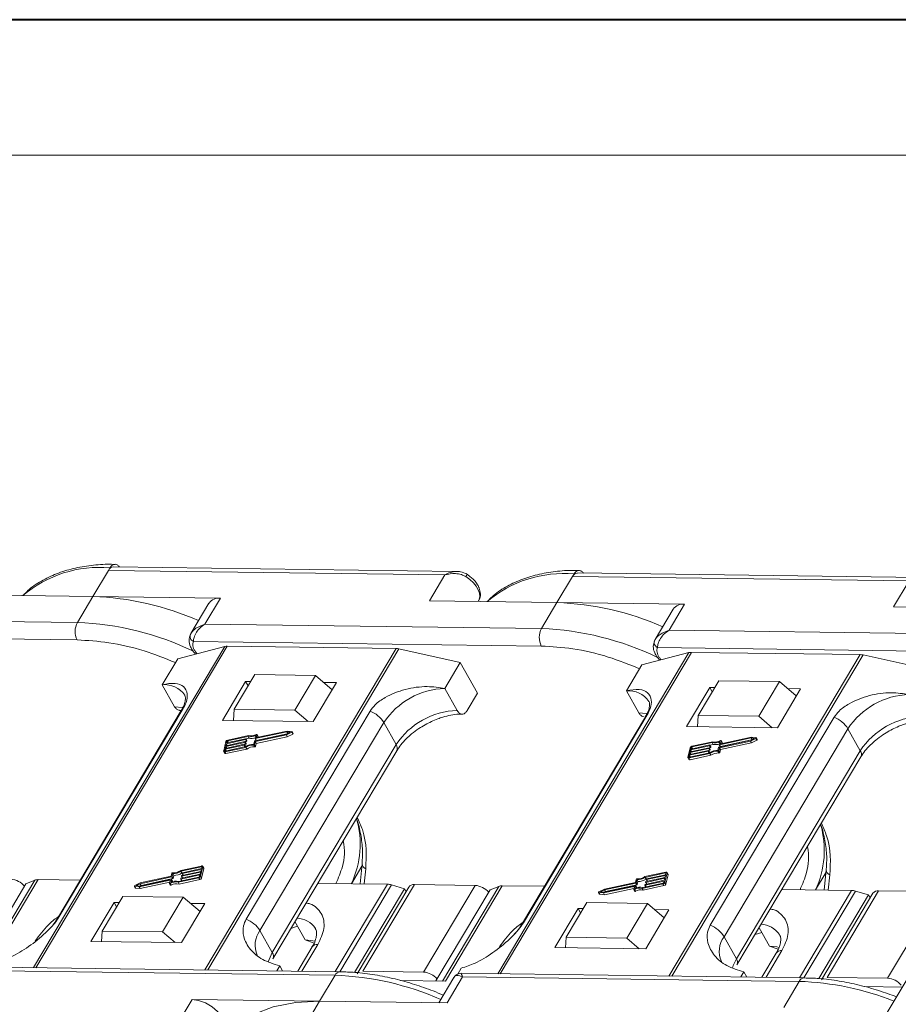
# Model space of a CAD drawing. Header units: millimetres. Extents: x 3117 to 4040, y -135 to 518.
# Tile 26 of 38: x 3562 to 3633, y 438 to 518. Entities that reach past the tile are written whole.
import ezdxf

# ---------------------------------------------------------------- set-up
doc = ezdxf.new("R2010")
doc.units = ezdxf.units.MM

msp = doc.modelspace()

# ---------------------------------------------------------------- linework, layer by layer
at = {"color": 7, "lineweight": 40}
msp.add_line((4038.833, 517.615), (3116.593, 517.615), dxfattribs=at)
at = {"color": 7, "lineweight": 13}
msp.add_line((4027.854, 506.635), (3171.488, 506.635), dxfattribs=at)
at = {"color": 7, "linetype": 'Continuous', "lineweight": 15}
for p, q in [((3567.515, 470.928), (3568.768, 473.032)), ((3568.768, 473.032), (3568.894, 473.243)), ((3568.768, 473.032), (3596.004, 472.673)), ((3596.942, 472.954), (3569.18, 473.32)), ((3596.004, 472.673), (3594.751, 470.568)), ((3606.323, 472.537), (3606.448, 472.748)), ((3634.496, 472.458), (3606.735, 472.825)), ((3605.07, 470.432), (3606.323, 472.537)), ((3606.323, 472.537), (3633.559, 472.178)), ((3633.559, 472.178), (3632.306, 470.073)), ((3557.197, 471.064), (3567.515, 470.928)), ((3567.515, 470.928), (3566.263, 468.823)), ((3577.834, 470.791), (3567.515, 470.928)), ((3576.913, 470.389), (3575.451, 467.932)), ((3576.581, 468.687), (3577.834, 470.791)), ((3594.751, 470.568), (3605.07, 470.432)), ((3598.694, 470.516), (3598.729, 470.576)), ((3605.07, 470.432), (3603.817, 468.327)), ((3615.389, 470.296), (3605.07, 470.432)), ((3614.136, 468.191), (3615.389, 470.296)), ((3614.468, 469.894), (3613.005, 467.437)), ((3631.785, 437.244), (3651.411, 470.22)), ((3632.306, 470.073), (3642.625, 469.937)), ((3566.263, 468.823), (3539.027, 469.182)), ((3603.817, 468.327), (3576.581, 468.687)), ((3575.473, 467.967), (3575.375, 467.719)), ((3641.372, 467.832), (3614.136, 468.191)), ((3566.244, 467.409), (3538.095, 467.78)), ((3603.799, 466.913), (3575.65, 467.285)), ((3613.027, 467.472), (3612.929, 467.224)), ((3578.19, 466.873), (3562.718, 440.878)), ((3562.904, 440.875), (3578.391, 466.895)), ((3574.389, 465.887), (3578.19, 466.873)), ((3592.051, 466.715), (3576.564, 440.695)), ((3576.808, 440.692), (3592.28, 466.687)), ((3578.391, 466.895), (3592.051, 466.715)), ((3592.28, 466.687), (3597.249, 465.585)), ((3615.744, 466.377), (3600.273, 440.383)), ((3600.459, 440.38), (3615.945, 466.4)), ((3611.944, 465.392), (3615.744, 466.377)), ((3641.353, 466.418), (3613.204, 466.789)), ((3615.945, 466.4), (3629.605, 466.219)), ((3573.137, 463.782), (3574.389, 465.887)), ((3597.249, 465.585), (3595.996, 463.481)), ((3597.249, 465.585), (3598.645, 463.092)), ((3629.605, 466.219), (3614.119, 440.2)), ((3614.362, 440.197), (3629.834, 466.192)), ((3629.834, 466.192), (3634.803, 465.09)), ((3610.691, 463.287), (3611.944, 465.392)), ((3579.877, 464.047), (3577.997, 460.89)), ((3580.619, 464.603), (3578.948, 461.796)), ((3580.285, 464.041), (3579.877, 464.047)), ((3579.877, 464.047), (3580.076, 463.691)), ((3585.517, 464.538), (3580.619, 464.603)), ((3583.847, 461.732), (3585.517, 464.538)), ((3585.345, 460.793), (3587.224, 463.95)), ((3585.517, 464.538), (3586.881, 463.373)), ((3587.224, 463.95), (3586.189, 463.964)), ((3618.173, 464.108), (3616.503, 461.301)), ((3623.072, 464.043), (3618.173, 464.108)), ((3621.401, 461.237), (3623.072, 464.043)), ((3623.072, 464.043), (3624.435, 462.877)), ((3573.137, 463.782), (3574.134, 462.001)), ((3596.993, 461.699), (3595.996, 463.481)), ((3597.81, 461.688), (3598.645, 463.092)), ((3610.691, 463.287), (3611.688, 461.506)), ((3617.431, 463.552), (3615.552, 460.394)), ((3617.839, 463.546), (3617.431, 463.552)), ((3617.431, 463.552), (3617.63, 463.195)), ((3622.9, 460.297), (3624.779, 463.455)), ((3624.779, 463.455), (3623.744, 463.468)), ((3574.667, 461.684), (3564.645, 444.845)), ((3564.797, 445.007), (3574.819, 461.845)), ((3574.529, 461.692), (3574.661, 461.69)), ((3578.948, 461.796), (3578.893, 460.878)), ((3583.847, 461.732), (3578.948, 461.796)), ((3589.942, 461.646), (3579.919, 444.807)), ((3584.939, 460.798), (3583.847, 461.732)), ((3577.997, 460.89), (3585.345, 460.793)), ((3581.038, 443.879), (3591.06, 460.717)), ((3592.057, 458.936), (3591.06, 460.717)), ((3612.222, 461.188), (3602.2, 444.35)), ((3602.352, 444.512), (3612.374, 461.35)), ((3616.503, 461.301), (3616.448, 460.383)), ((3621.401, 461.237), (3616.503, 461.301)), ((3627.496, 461.151), (3617.474, 444.312)), ((3622.494, 460.303), (3621.401, 461.237)), ((3583.214, 459.967), (3580.66, 459.418)), ((3583.247, 460.034), (3580.76, 459.5)), ((3583.169, 459.777), (3583.491, 459.937)), ((3583.171, 459.718), (3583.609, 459.934)), ((3583.491, 459.937), (3583.214, 459.967)), ((3583.288, 459.836), (3583.214, 459.967)), ((3583.623, 459.993), (3583.247, 460.034)), ((3583.609, 459.934), (3583.689, 459.792)), ((3583.72, 459.84), (3583.64, 459.983)), ((3615.552, 460.394), (3622.9, 460.297)), ((3618.592, 443.383), (3628.614, 460.222)), ((3629.612, 458.441), (3628.614, 460.222)), ((3578.282, 459.178), (3578.1, 458.417)), ((3579.805, 459.114), (3578.268, 458.784)), ((3578.283, 458.847), (3579.82, 459.178)), ((3579.858, 459.336), (3578.321, 459.006)), ((3578.336, 459.069), (3579.873, 459.399)), ((3578.367, 459.196), (3578.336, 459.069)), ((3578.427, 459.089), (3578.367, 459.196)), ((3580.072, 459.592), (3578.417, 459.237)), ((3578.417, 459.237), (3578.492, 459.103)), ((3580.114, 459.661), (3578.432, 459.3)), ((3579.885, 458.972), (3579.805, 459.114)), ((3579.838, 459.166), (3579.83, 459.135)), ((3579.91, 458.992), (3579.83, 459.135)), ((3579.917, 459.031), (3579.837, 459.173)), ((3579.838, 459.172), (3579.938, 459.194)), ((3579.917, 459.024), (3579.838, 459.166)), ((3579.938, 459.194), (3579.858, 459.336)), ((3579.891, 459.388), (3579.883, 459.356)), ((3579.963, 459.214), (3579.883, 459.356)), ((3579.97, 459.253), (3579.89, 459.395)), ((3579.891, 459.394), (3580.152, 459.45)), ((3579.971, 459.246), (3579.891, 459.388)), ((3579.963, 459.214), (3579.971, 459.246)), ((3580.152, 459.45), (3580.072, 459.592)), ((3580.53, 458.963), (3580.589, 459.208)), ((3580.604, 458.933), (3580.663, 459.178)), ((3580.614, 459.228), (3583.169, 459.777)), ((3580.642, 459.43), (3580.701, 459.674)), ((3580.643, 459.423), (3580.723, 459.28)), ((3580.739, 459.276), (3580.66, 459.418)), ((3580.663, 459.178), (3583.171, 459.718)), ((3580.742, 459.036), (3580.663, 459.178)), ((3580.739, 459.276), (3583.242, 459.814)), ((3580.797, 459.74), (3580.742, 459.511)), ((3580.742, 459.036), (3583.251, 459.575)), ((3580.749, 459.5), (3580.742, 459.511)), ((3580.876, 459.612), (3580.796, 459.754)), ((3580.797, 459.74), (3580.877, 459.598)), ((3580.859, 459.521), (3580.877, 459.598)), ((3583.251, 459.575), (3583.171, 459.718)), ((3583.251, 459.575), (3583.689, 459.792)), ((3617.626, 459.097), (3615.971, 458.741)), ((3617.668, 459.166), (3615.986, 458.805)), ((3617.706, 458.955), (3617.626, 459.097)), ((3618.169, 458.733), (3620.723, 459.282)), ((3618.197, 458.934), (3618.256, 459.179)), ((3620.769, 459.472), (3618.214, 458.923)), ((3618.217, 458.683), (3620.725, 459.222)), ((3618.294, 458.781), (3620.797, 459.318)), ((3618.352, 459.245), (3618.297, 459.016)), ((3620.801, 459.539), (3618.314, 459.005)), ((3618.43, 459.116), (3618.35, 459.259)), ((3618.352, 459.245), (3618.432, 459.103)), ((3618.413, 459.026), (3618.432, 459.103)), ((3620.723, 459.282), (3621.045, 459.441)), ((3620.725, 459.222), (3621.163, 459.439)), ((3620.805, 459.08), (3620.725, 459.222)), ((3621.045, 459.441), (3620.769, 459.472)), ((3620.842, 459.341), (3620.769, 459.472)), ((3621.177, 459.497), (3620.801, 459.539)), ((3620.805, 459.08), (3621.243, 459.297)), ((3621.163, 459.439), (3621.243, 459.297)), ((3621.275, 459.345), (3621.195, 459.488)), ((3578.104, 458.376), (3578.184, 458.233)), ((3578.215, 458.562), (3578.184, 458.436)), ((3578.184, 458.436), (3578.197, 458.413)), ((3578.204, 458.35), (3579.886, 458.711)), ((3578.284, 458.207), (3578.204, 458.35)), ((3579.752, 458.893), (3578.215, 458.562)), ((3578.29, 458.428), (3578.215, 458.562)), ((3578.219, 458.413), (3579.874, 458.769)), ((3578.23, 458.626), (3579.767, 458.956)), ((3578.268, 458.784), (3578.23, 458.626)), ((3578.343, 458.65), (3578.268, 458.784)), ((3578.321, 459.006), (3578.283, 458.847)), ((3578.284, 458.207), (3579.965, 458.569)), ((3578.396, 458.872), (3578.321, 459.006)), ((3579.827, 458.758), (3579.752, 458.893)), ((3579.784, 458.945), (3579.777, 458.913)), ((3579.857, 458.77), (3579.777, 458.913)), ((3579.784, 458.95), (3579.885, 458.972)), ((3579.863, 458.809), (3579.784, 458.952)), ((3579.864, 458.802), (3579.784, 458.945)), ((3579.857, 458.77), (3579.864, 458.802)), ((3579.965, 458.569), (3579.886, 458.711)), ((3579.91, 458.992), (3579.917, 459.024)), ((3580.536, 458.892), (3580.616, 458.749)), ((3580.683, 458.791), (3580.604, 458.933)), ((3580.683, 458.791), (3580.742, 459.036)), ((3592.057, 458.936), (3582.035, 442.097)), ((3582.078, 441.597), (3592.1, 458.435)), ((3615.836, 458.682), (3615.654, 457.922)), ((3617.306, 458.397), (3615.769, 458.067)), ((3615.784, 458.13), (3617.321, 458.461)), ((3617.359, 458.619), (3615.822, 458.289)), ((3615.838, 458.352), (3617.375, 458.682)), ((3615.876, 458.51), (3615.838, 458.352)), ((3617.413, 458.841), (3615.876, 458.51)), ((3615.951, 458.376), (3615.876, 458.51)), ((3615.891, 458.574), (3617.428, 458.904)), ((3615.921, 458.701), (3615.891, 458.574)), ((3615.981, 458.593), (3615.921, 458.701)), ((3615.971, 458.741), (3616.046, 458.607)), ((3617.381, 458.263), (3617.306, 458.397)), ((3617.339, 458.449), (3617.331, 458.418)), ((3617.411, 458.275), (3617.331, 458.418)), ((3617.418, 458.314), (3617.338, 458.456)), ((3617.339, 458.455), (3617.439, 458.477)), ((3617.419, 458.307), (3617.339, 458.449)), ((3617.439, 458.477), (3617.359, 458.619)), ((3617.392, 458.671), (3617.384, 458.639)), ((3617.464, 458.497), (3617.384, 458.639)), ((3617.471, 458.536), (3617.391, 458.678)), ((3617.392, 458.677), (3617.492, 458.698)), ((3617.472, 458.529), (3617.392, 458.671)), ((3617.411, 458.275), (3617.419, 458.307)), ((3617.492, 458.698), (3617.413, 458.841)), ((3617.445, 458.893), (3617.438, 458.861)), ((3617.517, 458.719), (3617.438, 458.861)), ((3617.445, 458.899), (3617.706, 458.955)), ((3617.524, 458.757), (3617.445, 458.9)), ((3617.525, 458.75), (3617.445, 458.893)), ((3617.464, 458.497), (3617.472, 458.529)), ((3617.517, 458.719), (3617.525, 458.75)), ((3618.085, 458.468), (3618.144, 458.713)), ((3618.091, 458.397), (3618.171, 458.254)), ((3618.158, 458.438), (3618.217, 458.683)), ((3618.238, 458.296), (3618.158, 458.438)), ((3618.198, 458.927), (3618.277, 458.785)), ((3618.294, 458.781), (3618.214, 458.923)), ((3618.297, 458.541), (3618.217, 458.683)), ((3618.238, 458.296), (3618.297, 458.541)), ((3618.297, 458.541), (3620.805, 459.08)), ((3618.303, 459.005), (3618.297, 459.016)), ((3629.612, 458.441), (3619.589, 441.602)), ((3615.658, 457.881), (3615.738, 457.738)), ((3615.769, 458.067), (3615.739, 457.94)), ((3615.739, 457.94), (3615.751, 457.918)), ((3615.758, 457.854), (3617.44, 458.216)), ((3615.838, 457.712), (3615.758, 457.854)), ((3615.844, 457.933), (3615.769, 458.067)), ((3615.774, 457.918), (3617.429, 458.273)), ((3615.822, 458.289), (3615.784, 458.13)), ((3615.898, 458.155), (3615.822, 458.289)), ((3615.838, 457.712), (3617.52, 458.073)), ((3617.52, 458.073), (3617.44, 458.216)), ((3619.632, 441.102), (3629.655, 457.94)), ((3576.316, 449.103), (3574.634, 448.742)), ((3576.301, 449.04), (3574.646, 448.684)), ((3576.29, 448.828), (3574.753, 448.497)), ((3574.768, 448.56), (3576.305, 448.891)), ((3576.238, 448.276), (3576.42, 449.036)), ((3576.252, 448.669), (3576.29, 448.828)), ((3576.329, 448.99), (3576.301, 449.04)), ((3576.305, 448.891), (3576.336, 449.018)), ((3576.318, 448.133), (3576.5, 448.893)), ((3576.496, 448.935), (3576.416, 449.077)), ((3576.42, 449.036), (3576.5, 448.893)), ((3588.438, 447.667), (3589.286, 449.092)), ((3589.306, 449.291), (3589.139, 447.658)), ((3589.595, 448.89), (3589.468, 447.654)), ((3626.861, 448.796), (3626.693, 447.163)), ((3562.809, 447.955), (3558.245, 440.287)), ((3558.49, 440.284), (3563.083, 448.002)), ((3562.809, 447.955), (3562.105, 447.661)), ((3563.083, 448.002), (3566.497, 447.957)), ((3571.273, 447.419), (3573.76, 447.953)), ((3571.306, 447.486), (3573.86, 448.035)), ((3573.857, 448.275), (3571.349, 447.735)), ((3573.906, 448.225), (3571.351, 447.676)), ((3571.431, 447.533), (3573.986, 448.082)), ((3573.723, 447.713), (3573.778, 447.942)), ((3573.774, 447.928), (3573.76, 447.953)), ((3573.878, 448.024), (3573.819, 447.779)), ((3573.916, 448.52), (3573.857, 448.275)), ((3573.957, 447.888), (3573.877, 448.03)), ((3573.957, 447.881), (3573.878, 448.024)), ((3573.986, 448.082), (3573.906, 448.225)), ((3573.99, 448.49), (3573.931, 448.245)), ((3574.011, 448.103), (3573.931, 448.245)), ((3574.069, 448.348), (3573.99, 448.49)), ((3574.011, 448.103), (3574.069, 448.348)), ((3574.406, 447.792), (3576.088, 448.153)), ((3574.448, 447.861), (3576.103, 448.216)), ((3574.486, 447.649), (3576.168, 448.011)), ((3574.629, 448.065), (3574.637, 448.097)), ((3574.63, 448.058), (3574.709, 447.917)), ((3574.725, 448.542), (3574.646, 448.684)), ((3576.184, 448.384), (3574.647, 448.054)), ((3574.722, 447.92), (3574.647, 448.054)), ((3574.662, 448.117), (3576.199, 448.447)), ((3574.682, 448.287), (3574.69, 448.318)), ((3574.683, 448.28), (3574.762, 448.139)), ((3576.237, 448.606), (3574.7, 448.275)), ((3574.775, 448.141), (3574.7, 448.275)), ((3574.715, 448.339), (3576.252, 448.669)), ((3574.725, 448.542), (3574.746, 448.546)), ((3574.736, 448.508), (3574.743, 448.54)), ((3574.736, 448.502), (3574.815, 448.36)), ((3574.828, 448.363), (3574.753, 448.497)), ((3576.088, 448.153), (3576.168, 448.011)), ((3576.153, 448.257), (3576.184, 448.384)), ((3576.199, 448.447), (3576.237, 448.606)), ((3576.318, 448.133), (3576.238, 448.276)), ((3611.471, 448.024), (3611.412, 447.779)), ((3611.544, 447.995), (3611.485, 447.75)), ((3611.624, 447.852), (3611.544, 447.995)), ((3613.871, 448.608), (3612.189, 448.247)), ((3613.855, 448.545), (3612.2, 448.189)), ((3612.28, 448.047), (3612.2, 448.189)), ((3612.216, 447.622), (3613.753, 447.952)), ((3613.791, 448.111), (3612.254, 447.78)), ((3612.27, 447.844), (3613.807, 448.174)), ((3612.28, 448.047), (3612.301, 448.051)), ((3612.29, 448.013), (3612.298, 448.045)), ((3612.291, 448.006), (3612.37, 447.865)), ((3613.845, 448.332), (3612.308, 448.002)), ((3612.383, 447.868), (3612.308, 448.002)), ((3612.323, 448.065), (3613.86, 448.396)), ((3613.753, 447.952), (3613.791, 448.111)), ((3613.793, 447.78), (3613.975, 448.541)), ((3613.807, 448.174), (3613.845, 448.332)), ((3613.884, 448.495), (3613.855, 448.545)), ((3613.86, 448.396), (3613.89, 448.522)), ((3613.872, 447.638), (3614.055, 448.398)), ((3614.051, 448.44), (3613.971, 448.582)), ((3613.975, 448.541), (3614.055, 448.398)), ((3625.992, 447.172), (3626.841, 448.597)), ((3627.15, 448.394), (3627.023, 447.158)), ((3557.72, 440.294), (3562.105, 447.661)), ((3570.88, 447.47), (3570.959, 447.328)), ((3570.897, 447.46), (3571.273, 447.419)), ((3570.977, 447.318), (3570.897, 447.46)), ((3571.349, 447.735), (3570.911, 447.519)), ((3570.977, 447.318), (3571.353, 447.276)), ((3571.351, 447.676), (3571.029, 447.516)), ((3571.029, 447.516), (3571.306, 447.486)), ((3571.353, 447.276), (3571.273, 447.419)), ((3571.431, 447.533), (3571.351, 447.676)), ((3571.353, 447.276), (3573.741, 447.789)), ((3571.357, 447.497), (3571.431, 447.533)), ((3573.724, 447.699), (3573.804, 447.556)), ((3573.856, 447.555), (3573.776, 447.697)), ((3573.945, 447.829), (3573.957, 447.881)), ((3574.486, 447.649), (3574.406, 447.792)), ((3585.712, 447.703), (3591.343, 447.629)), ((3591.343, 447.629), (3587.133, 440.556)), ((3587.495, 440.551), (3591.675, 447.574)), ((3592.72, 447.257), (3588.695, 440.494)), ((3593.081, 447.399), (3588.905, 440.383)), ((3589.365, 440.584), (3593.541, 447.6)), ((3592.72, 447.257), (3591.675, 447.574)), ((3592.854, 447.018), (3592.72, 447.257)), ((3593.541, 447.6), (3598.44, 447.535)), ((3598.44, 447.535), (3594.264, 440.519)), ((3595.275, 439.799), (3599.66, 447.166)), ((3600.363, 447.459), (3595.8, 439.792)), ((3596.044, 439.789), (3600.638, 447.506)), ((3600.363, 447.459), (3599.66, 447.166)), ((3600.638, 447.506), (3604.052, 447.461)), ((3608.904, 447.24), (3608.466, 447.024)), ((3608.906, 447.181), (3608.584, 447.021)), ((3608.828, 446.923), (3611.315, 447.458)), ((3608.86, 446.991), (3611.415, 447.54)), ((3611.412, 447.779), (3608.904, 447.24)), ((3611.46, 447.73), (3608.906, 447.181)), ((3608.986, 447.038), (3608.906, 447.181)), ((3608.907, 446.781), (3611.296, 447.294)), ((3608.986, 447.038), (3611.54, 447.587)), ((3611.277, 447.218), (3611.332, 447.447)), ((3611.279, 447.204), (3611.358, 447.061)), ((3611.329, 447.433), (3611.315, 447.458)), ((3611.411, 447.059), (3611.331, 447.202)), ((3611.432, 447.528), (3611.373, 447.283)), ((3611.511, 447.393), (3611.431, 447.535)), ((3611.512, 447.386), (3611.432, 447.528)), ((3611.54, 447.587), (3611.46, 447.73)), ((3611.565, 447.608), (3611.485, 447.75)), ((3611.499, 447.334), (3611.512, 447.386)), ((3611.565, 447.608), (3611.624, 447.852)), ((3611.961, 447.296), (3613.643, 447.658)), ((3612.041, 447.154), (3611.961, 447.296)), ((3612.003, 447.365), (3613.658, 447.721)), ((3612.041, 447.154), (3613.722, 447.515)), ((3612.184, 447.57), (3612.191, 447.601)), ((3612.184, 447.563), (3612.264, 447.422)), ((3613.738, 447.889), (3612.201, 447.558)), ((3612.276, 447.424), (3612.201, 447.558)), ((3612.237, 447.791), (3612.245, 447.823)), ((3612.238, 447.785), (3612.317, 447.643)), ((3612.329, 447.646), (3612.254, 447.78)), ((3613.643, 447.658), (3613.722, 447.515)), ((3613.708, 447.762), (3613.738, 447.889)), ((3613.872, 447.638), (3613.793, 447.78)), ((3623.267, 447.208), (3628.898, 447.134)), ((3569.928, 446.642), (3568.258, 443.835)), ((3569.928, 446.642), (3574.827, 446.577)), ((3573.156, 443.771), (3574.827, 446.577)), ((3574.827, 446.577), (3576.19, 445.412)), ((3608.434, 446.975), (3608.514, 446.832)), ((3608.452, 446.965), (3608.828, 446.923)), ((3608.531, 446.823), (3608.452, 446.965)), ((3608.531, 446.823), (3608.907, 446.781)), ((3608.584, 447.021), (3608.86, 446.991)), ((3608.907, 446.781), (3608.828, 446.923)), ((3608.912, 447.002), (3608.986, 447.038)), ((3628.898, 447.134), (3624.688, 440.061)), ((3625.049, 440.056), (3629.229, 447.079)), ((3630.275, 446.762), (3626.249, 439.999)), ((3630.635, 446.904), (3626.459, 439.888)), ((3626.92, 440.089), (3631.096, 447.105)), ((3630.275, 446.762), (3629.229, 447.079)), ((3630.409, 446.523), (3630.275, 446.762)), ((3631.096, 447.105), (3635.994, 447.04)), ((3635.994, 447.04), (3631.818, 440.024)), ((3569.228, 446.156), (3567.349, 442.999)), ((3569.636, 446.151), (3569.228, 446.156)), ((3569.228, 446.156), (3569.427, 445.8)), ((3574.696, 442.902), (3576.576, 446.059)), ((3576.576, 446.059), (3575.415, 446.074)), ((3606.783, 445.661), (3604.903, 442.503)), ((3607.483, 446.147), (3605.813, 443.34)), ((3607.191, 445.655), (3606.783, 445.661)), ((3606.783, 445.661), (3606.982, 445.305)), ((3607.483, 446.147), (3612.381, 446.082)), ((3610.711, 443.276), (3612.381, 446.082)), ((3612.251, 442.407), (3614.13, 445.564)), ((3612.381, 446.082), (3613.745, 444.916)), ((3614.13, 445.564), (3612.97, 445.579)), ((3583.543, 444.058), (3584.084, 444.227)), ((3583.871, 444.609), (3584.704, 443.12)), ((3621.425, 444.113), (3622.259, 442.625)), ((3568.207, 442.987), (3568.258, 443.835)), ((3568.258, 443.835), (3573.156, 443.771)), ((3574.165, 442.909), (3573.156, 443.771)), ((3581.038, 443.879), (3582.035, 442.097)), ((3605.762, 442.492), (3605.813, 443.34)), ((3605.813, 443.34), (3610.711, 443.276)), ((3611.719, 442.414), (3610.711, 443.276)), ((3618.592, 443.383), (3619.589, 441.602)), ((3621.098, 443.563), (3621.639, 443.731)), ((3567.349, 442.999), (3574.696, 442.902)), ((3585.259, 442.552), (3584.095, 440.596)), ((3584.433, 440.592), (3585.72, 442.753)), ((3584.704, 443.12), (3585.412, 442.866)), ((3604.903, 442.503), (3612.251, 442.407)), ((3622.259, 442.625), (3622.967, 442.371)), ((3622.814, 442.057), (3621.649, 440.101)), ((3621.987, 440.096), (3623.274, 442.258)), ((3587.526, 440.551), (3559.764, 440.917)), ((3582.389, 440.618), (3582.633, 441.029)), ((3582.633, 441.029), (3582.866, 440.612)), ((3597.047, 440.363), (3597.328, 440.835)), ((3559.878, 440.622), (3587.114, 440.263)), ((3587.114, 440.263), (3585.861, 438.159)), ((3594.264, 440.519), (3589.365, 440.584)), ((3596.721, 440.077), (3595.503, 438.031)), ((3596.18, 438.022), (3597.432, 440.127)), ((3625.08, 440.056), (3597.319, 440.422)), ((3597.432, 440.127), (3624.668, 439.768)), ((3619.943, 440.123), (3620.188, 440.534)), ((3620.188, 440.534), (3620.421, 440.117)), ((3631.818, 440.024), (3626.92, 440.089)), ((3592.403, 439.837), (3596.044, 439.789)), ((3624.668, 439.768), (3623.415, 437.663)), ((3629.958, 439.341), (3633.009, 439.301)), ((3575.542, 438.295), (3574.289, 436.19)), ((3585.861, 438.159), (3575.542, 438.295)), ((3584.608, 436.054), (3585.861, 438.159)), ((3585.861, 438.159), (3596.18, 438.022))]:
    msp.add_line(p, q, dxfattribs=at)
at = {"color": 7, "linetype": 'Continuous', "lineweight": 15, "flags": 128}
for points in [[(3597.791, 472.72), (3597.793, 472.721), (3597.795, 472.719)], [(3598.729, 470.576), (3598.78, 470.681), (3598.827, 470.919), (3598.801, 471.184), (3598.701, 471.466), (3598.533, 471.753), (3598.302, 472.034), (3598.02, 472.298), (3597.696, 472.533)], [(3574.802, 461.925), (3574.739, 461.938), (3574.134, 462.001)], [(3574.819, 461.845), (3574.732, 461.769), (3574.667, 461.684)], [(3612.357, 461.429), (3612.293, 461.443), (3611.688, 461.506)], [(3612.374, 461.35), (3612.286, 461.274), (3612.222, 461.188)], [(3583.623, 459.993), (3583.632, 459.99), (3583.639, 459.985), (3583.642, 459.978), (3583.642, 459.969), (3583.638, 459.96), (3583.63, 459.95), (3583.621, 459.941), (3583.609, 459.934)], [(3579.82, 459.178), (3579.824, 459.178), (3579.828, 459.178), (3579.831, 459.178), (3579.834, 459.176), (3579.836, 459.174), (3579.837, 459.172), (3579.838, 459.169), (3579.838, 459.166)], [(3579.873, 459.399), (3579.877, 459.4), (3579.881, 459.4), (3579.884, 459.399), (3579.887, 459.398), (3579.889, 459.396), (3579.891, 459.394), (3579.891, 459.391), (3579.891, 459.388)], [(3580.66, 459.418), (3580.656, 459.418), (3580.652, 459.418), (3580.649, 459.418), (3580.646, 459.42), (3580.644, 459.421), (3580.642, 459.424), (3580.642, 459.427), (3580.642, 459.43)], [(3580.742, 459.511), (3580.742, 459.508), (3580.742, 459.505), (3580.744, 459.503), (3580.746, 459.501), (3580.749, 459.5), (3580.752, 459.499), (3580.756, 459.499), (3580.76, 459.5)], [(3580.743, 459.756), (3580.754, 459.761), (3580.765, 459.763), (3580.775, 459.764), (3580.784, 459.763), (3580.791, 459.76), (3580.796, 459.755), (3580.798, 459.748), (3580.797, 459.74)], [(3580.877, 459.598), (3580.878, 459.605), (3580.876, 459.612)], [(3583.689, 459.792), (3583.7, 459.799), (3583.71, 459.808), (3583.717, 459.817), (3583.721, 459.827), (3583.722, 459.835), (3583.72, 459.84)], [(3618.298, 459.261), (3618.309, 459.265), (3618.32, 459.268), (3618.33, 459.269), (3618.338, 459.268), (3618.346, 459.264), (3618.35, 459.259), (3618.352, 459.253), (3618.352, 459.245)], [(3618.432, 459.103), (3618.432, 459.11), (3618.43, 459.116)], [(3621.177, 459.497), (3621.187, 459.495), (3621.193, 459.49), (3621.197, 459.483), (3621.196, 459.474), (3621.192, 459.464), (3621.185, 459.455), (3621.175, 459.446), (3621.163, 459.439)], [(3621.243, 459.297), (3621.255, 459.304), (3621.265, 459.312), (3621.272, 459.322), (3621.276, 459.331), (3621.276, 459.34), (3621.275, 459.345)], [(3578.204, 458.35), (3578.18, 458.346), (3578.157, 458.346), (3578.137, 458.35), (3578.121, 458.358), (3578.108, 458.369), (3578.1, 458.383), (3578.098, 458.399), (3578.1, 458.417)], [(3578.184, 458.436), (3578.184, 458.43), (3578.185, 458.424), (3578.187, 458.419), (3578.191, 458.416), (3578.197, 458.413), (3578.203, 458.412), (3578.211, 458.412), (3578.219, 458.413)], [(3579.767, 458.956), (3579.771, 458.957), (3579.775, 458.956), (3579.778, 458.956), (3579.781, 458.955), (3579.783, 458.953), (3579.784, 458.95), (3579.785, 458.948), (3579.784, 458.945)], [(3579.854, 458.764), (3579.855, 458.767), (3579.857, 458.77)], [(3617.321, 458.461), (3617.326, 458.461), (3617.329, 458.461), (3617.333, 458.461), (3617.335, 458.459), (3617.337, 458.457), (3617.339, 458.455), (3617.339, 458.452), (3617.339, 458.449)], [(3617.375, 458.682), (3617.379, 458.683), (3617.383, 458.683), (3617.386, 458.682), (3617.389, 458.681), (3617.391, 458.679), (3617.392, 458.677), (3617.392, 458.674), (3617.392, 458.671)], [(3617.428, 458.904), (3617.432, 458.905), (3617.436, 458.905), (3617.439, 458.904), (3617.442, 458.903), (3617.444, 458.901), (3617.445, 458.899), (3617.446, 458.896), (3617.445, 458.893)], [(3618.214, 458.923), (3618.21, 458.922), (3618.206, 458.922), (3618.203, 458.923), (3618.2, 458.924), (3618.198, 458.926), (3618.197, 458.929), (3618.197, 458.931), (3618.197, 458.934)], [(3618.297, 459.016), (3618.297, 459.013), (3618.297, 459.01), (3618.298, 459.008), (3618.3, 459.006), (3618.303, 459.005), (3618.306, 459.004), (3618.31, 459.004), (3618.314, 459.005)], [(3615.758, 457.854), (3615.734, 457.851), (3615.712, 457.851), (3615.692, 457.855), (3615.675, 457.863), (3615.663, 457.874), (3615.655, 457.888), (3615.652, 457.904), (3615.654, 457.922)], [(3615.739, 457.94), (3615.738, 457.934), (3615.739, 457.929), (3615.742, 457.924), (3615.746, 457.921), (3615.751, 457.918), (3615.758, 457.917), (3615.766, 457.917), (3615.774, 457.918)], [(3617.408, 458.269), (3617.41, 458.272), (3617.411, 458.275)], [(3576.336, 449.018), (3576.336, 449.024), (3576.335, 449.029), (3576.333, 449.034), (3576.329, 449.037), (3576.323, 449.04), (3576.316, 449.041), (3576.309, 449.041), (3576.301, 449.04)], [(3576.316, 449.103), (3576.34, 449.107), (3576.363, 449.107), (3576.383, 449.103), (3576.399, 449.095), (3576.412, 449.084), (3576.419, 449.07), (3576.422, 449.054), (3576.42, 449.036)], [(3573.778, 447.942), (3573.778, 447.945), (3573.777, 447.948), (3573.776, 447.95), (3573.774, 447.952), (3573.771, 447.953), (3573.768, 447.954), (3573.764, 447.954), (3573.76, 447.953)], [(3573.86, 448.035), (3573.864, 448.035), (3573.868, 448.035), (3573.871, 448.035), (3573.874, 448.033), (3573.876, 448.032), (3573.877, 448.029), (3573.878, 448.027), (3573.878, 448.024)], [(3574.647, 448.054), (3574.643, 448.053), (3574.639, 448.053), (3574.635, 448.054), (3574.633, 448.055), (3574.631, 448.057), (3574.629, 448.059), (3574.629, 448.062), (3574.629, 448.065)], [(3574.7, 448.275), (3574.696, 448.275), (3574.692, 448.275), (3574.689, 448.276), (3574.686, 448.277), (3574.684, 448.279), (3574.683, 448.281), (3574.682, 448.284), (3574.682, 448.287)], [(3574.753, 448.497), (3574.749, 448.497), (3574.745, 448.497), (3574.742, 448.497), (3574.739, 448.499), (3574.737, 448.5), (3574.736, 448.503), (3574.735, 448.505), (3574.736, 448.508)], [(3612.308, 448.002), (3612.303, 448.001), (3612.3, 448.001), (3612.296, 448.002), (3612.294, 448.003), (3612.292, 448.005), (3612.29, 448.007), (3612.29, 448.01), (3612.29, 448.013)], [(3613.89, 448.522), (3613.891, 448.528), (3613.89, 448.534), (3613.887, 448.538), (3613.883, 448.542), (3613.878, 448.545), (3613.871, 448.546), (3613.863, 448.546), (3613.855, 448.545)], [(3613.871, 448.608), (3613.895, 448.612), (3613.918, 448.611), (3613.937, 448.607), (3613.954, 448.6), (3613.966, 448.589), (3613.974, 448.575), (3613.977, 448.559), (3613.975, 448.541)], [(3570.897, 447.46), (3570.888, 447.463), (3570.881, 447.468), (3570.878, 447.475), (3570.878, 447.484), (3570.882, 447.494), (3570.889, 447.503), (3570.899, 447.512), (3570.911, 447.519)], [(3573.776, 447.697), (3573.766, 447.693), (3573.755, 447.69), (3573.745, 447.689), (3573.736, 447.69), (3573.729, 447.693), (3573.724, 447.699), (3573.722, 447.705), (3573.723, 447.713)], [(3573.804, 447.556), (3573.804, 447.556), (3573.809, 447.551), (3573.816, 447.548), (3573.825, 447.546), (3573.835, 447.547), (3573.846, 447.55), (3573.856, 447.555)], [(3611.331, 447.202), (3611.32, 447.197), (3611.31, 447.194), (3611.299, 447.194), (3611.291, 447.195), (3611.284, 447.198), (3611.279, 447.203), (3611.277, 447.21), (3611.277, 447.218)], [(3611.332, 447.447), (3611.333, 447.45), (3611.332, 447.452), (3611.331, 447.455), (3611.329, 447.457), (3611.326, 447.458), (3611.323, 447.459), (3611.319, 447.459), (3611.315, 447.458)], [(3611.415, 447.54), (3611.419, 447.54), (3611.423, 447.54), (3611.426, 447.539), (3611.429, 447.538), (3611.431, 447.536), (3611.432, 447.534), (3611.433, 447.531), (3611.432, 447.528)], [(3612.201, 447.558), (3612.197, 447.558), (3612.193, 447.558), (3612.19, 447.559), (3612.187, 447.56), (3612.185, 447.562), (3612.184, 447.564), (3612.183, 447.567), (3612.184, 447.57)], [(3612.254, 447.78), (3612.25, 447.78), (3612.247, 447.78), (3612.243, 447.78), (3612.24, 447.782), (3612.238, 447.783), (3612.237, 447.786), (3612.237, 447.788), (3612.237, 447.791)], [(3608.452, 446.965), (3608.442, 446.968), (3608.436, 446.973), (3608.432, 446.98), (3608.433, 446.989), (3608.437, 446.998), (3608.444, 447.008), (3608.454, 447.016), (3608.466, 447.024)], [(3611.358, 447.061), (3611.359, 447.061), (3611.363, 447.056), (3611.37, 447.052), (3611.379, 447.051), (3611.389, 447.052), (3611.4, 447.055), (3611.411, 447.059)], [(3585.491, 443.013), (3585.309, 443.058), (3584.704, 443.12)], [(3623.046, 442.518), (3622.864, 442.562), (3622.259, 442.625)], [(3582.035, 442.097), (3581.772, 441.549), (3581.707, 441.343)], [(3619.589, 441.602), (3619.326, 441.054), (3619.261, 440.848)], [(3575.542, 438.295), (3576.073, 438.221), (3576.629, 438.022), (3577.158, 437.714), (3577.611, 437.327), (3577.944, 436.898), (3578.127, 436.466), (3578.143, 436.071), (3578.059, 435.847)], [(3577.803, 434.641), (3578.21, 435.236), (3579.245, 436.281), (3580.557, 437.11), (3582.118, 437.707), (3583.899, 438.058), (3585.861, 438.159)]]:
    msp.add_lwpolyline(points, dxfattribs=at)
at = {"color": 7, "linetype": 'Continuous', "lineweight": 15}
for centre, radius, start, end in [((3568.062, 463.695), 9.584, 85.01968, 130.32217), ((3569.224, 472.819), 0.503, 94.93467, 154.85936), ((3596.804, 473.126), 1.071, 326.35871, 337.63089), ((3605.616, 463.2), 9.584, 85.01968, 130.32217), ((3606.778, 472.323), 0.503, 94.93467, 154.85936), ((3566.71, 447.781), 23.161, 66.17146, 88.00664), ((3577.708, 469.824), 0.975, 82.58695, 144.58616), ((3604.264, 447.285), 23.161, 66.17146, 88.00664), ((3615.263, 469.329), 0.975, 82.58695, 144.58616), ((3567.618, 468.098), 1.537, 151.84726, 206.63631), ((3565.338, 445.027), 23.813, 64.3201, 87.77512), ((3575.825, 467.692), 0.444, 155.44234, 246.7351), ((3605.172, 467.602), 1.537, 151.84726, 206.63631), ((3602.893, 444.532), 23.813, 64.3201, 87.77512), ((3613.38, 467.197), 0.444, 155.44234, 246.7351), ((3578.374, 466.133), 0.762, 88.71486, 103.94659), ((3592.029, 465.583), 1.132, 77.19266, 88.88778), ((3615.928, 465.638), 0.762, 88.71486, 103.94659), ((3629.583, 465.088), 1.132, 77.19266, 88.88778), ((3573.307, 461.777), 2.012, 34.97651, 94.86365), ((3596.195, 457.336), 6.148, 91.85146, 146.63211), ((3610.862, 461.282), 2.012, 34.97651, 94.86365), ((3633.749, 456.84), 6.148, 91.85146, 146.63211), ((3589.107, 459.504), 2.299, 31.86296, 68.72336), ((3597.192, 455.554), 6.148, 91.85146, 146.63211), ((3626.662, 459.008), 2.299, 31.86296, 68.72336), ((3634.746, 455.059), 6.148, 91.85146, 146.63211), ((3578.467, 459.104), 0.199, 100.13345, 158.28269), ((3578.428, 459.171), 0.0664, 100.13345, 158.28269), ((3579.799, 459.147), 0.0332, 280.13345, 338.28269), ((3579.852, 459.369), 0.0332, 280.13345, 338.28269), ((3579.932, 459.226), 0.0332, 280.13345, 338.28269), ((3579.962, 459.248), 0.00928, 343.83362, 27.82236), ((3580.275, 460.488), 0.918, 257.21693, 297.64361), ((3580.316, 460.461), 0.825, 255.81963, 301.24295), ((3580.351, 460.291), 0.864, 256.65483, 290.57082), ((3580.62, 459.195), 0.0332, 100.13345, 158.28269), ((3580.734, 459.289), 0.0147, 219.38216, 291.31431), ((3617.83, 459.992), 0.918, 257.21693, 297.64361), ((3617.87, 459.966), 0.825, 255.81963, 301.24295), ((3579.746, 458.925), 0.0332, 280.13345, 338.28269), ((3579.855, 458.805), 0.00928, 343.83362, 27.82236), ((3580.513, 457.818), 1.145, 89.11156, 123.86502), ((3579.879, 459.005), 0.0332, 280.13345, 338.28269), ((3580.456, 457.917), 0.978, 85.32254, 125.72777), ((3579.908, 459.027), 0.00928, 343.83362, 27.82236), ((3580.536, 457.775), 0.978, 85.32254, 125.72777), ((3580.542, 458.958), 0.0666, 265.08198, 338.22439), ((3580.622, 458.816), 0.0666, 265.08198, 338.22439), ((3591.672, 458.651), 0.48, 333.29813, 36.49761), ((3616.022, 458.609), 0.199, 100.13345, 158.28269), ((3615.983, 458.676), 0.0664, 100.13345, 158.28269), ((3617.3, 458.43), 0.0332, 280.13345, 338.28269), ((3617.354, 458.652), 0.0332, 280.13345, 338.28269), ((3617.407, 458.874), 0.0332, 280.13345, 338.28269), ((3617.41, 458.31), 0.00928, 343.83362, 27.82236), ((3618.067, 457.322), 1.145, 89.11156, 123.86502), ((3617.433, 458.509), 0.0332, 280.13345, 338.28269), ((3618.011, 457.422), 0.978, 85.32254, 125.72777), ((3617.463, 458.531), 0.00928, 343.83362, 27.82236), ((3617.487, 458.731), 0.0332, 280.13345, 338.28269), ((3617.516, 458.753), 0.00928, 343.83362, 27.82236), ((3617.906, 459.795), 0.864, 256.65483, 290.57082), ((3618.096, 458.463), 0.0666, 265.08198, 338.22439), ((3618.174, 458.7), 0.0332, 100.13345, 158.28269), ((3618.289, 458.794), 0.0147, 219.38216, 291.31431), ((3629.226, 458.155), 0.48, 333.29813, 36.49761), ((3578.252, 458.289), 0.0882, 219.38216, 291.31431), ((3615.806, 457.794), 0.0882, 219.38216, 291.31431), ((3618.091, 457.28), 0.978, 85.32254, 125.72777), ((3618.176, 458.32), 0.0666, 265.08198, 338.22439), ((3581.652, 450.865), 7.493, 334.7487, 16.28341), ((3619.206, 450.37), 7.493, 334.7487, 16.28341), ((3574.063, 449.536), 0.978, 265.32254, 305.72777), ((3576.447, 448.909), 0.0557, 343.83362, 27.82236), ((3589.706, 449.274), 0.4, 177.51122, 253.85873), ((3627.261, 448.779), 0.4, 177.51122, 253.85873), ((3560.793, 446.484), 1.549, 39.39998, 86.5962), ((3563.06, 447.31), 0.692, 88.08646, 111.31749), ((3573.9, 448.258), 0.0332, 280.13345, 338.28269), ((3573.978, 448.495), 0.0666, 85.08198, 158.22439), ((3573.98, 448.115), 0.0332, 280.13345, 338.28269), ((3574.007, 449.635), 1.145, 269.11156, 303.86502), ((3574.087, 449.493), 1.145, 269.11156, 303.86502), ((3574.668, 448.084), 0.0332, 100.13345, 158.28269), ((3574.721, 448.306), 0.0332, 100.13345, 158.28269), ((3574.774, 448.528), 0.0332, 100.13345, 158.28269), ((3576.053, 448.349), 0.199, 280.13345, 338.28269), ((3576.092, 448.282), 0.0664, 280.13345, 338.28269), ((3576.133, 448.207), 0.199, 280.13345, 338.28269), ((3611.533, 448), 0.0666, 85.08198, 158.22439), ((3611.618, 449.04), 0.978, 265.32254, 305.72777), ((3611.562, 449.14), 1.145, 269.11156, 303.86502), ((3611.642, 448.998), 1.145, 269.11156, 303.86502), ((3612.329, 448.033), 0.0332, 100.13345, 158.28269), ((3614.001, 448.414), 0.0557, 343.83362, 27.82236), ((3570.977, 447.339), 0.0209, 212.10887, 269.29606), ((3574.204, 446.992), 0.825, 75.81963, 121.24295), ((3574.245, 446.965), 0.918, 77.21693, 117.64361), ((3574.284, 446.849), 0.825, 75.81963, 121.24295), ((3573.948, 447.884), 0.00928, 343.83362, 27.82236), ((3591.313, 446.42), 1.21, 72.60466, 88.58202), ((3593.485, 447.1), 0.503, 83.62421, 143.5489), ((3598.348, 445.989), 1.549, 39.39998, 86.5962), ((3600.615, 446.815), 0.692, 88.08646, 111.31749), ((3611.759, 446.497), 0.825, 75.81963, 121.24295), ((3611.799, 446.47), 0.918, 77.21693, 117.64361), ((3611.839, 446.354), 0.825, 75.81963, 121.24295), ((3611.455, 447.762), 0.0332, 280.13345, 338.28269), ((3611.503, 447.388), 0.00928, 343.83362, 27.82236), ((3611.534, 447.62), 0.0332, 280.13345, 338.28269), ((3612.222, 447.589), 0.0332, 100.13345, 158.28269), ((3612.275, 447.811), 0.0332, 100.13345, 158.28269), ((3613.608, 447.854), 0.199, 280.13345, 338.28269), ((3613.646, 447.787), 0.0664, 280.13345, 338.28269), ((3613.687, 447.711), 0.199, 280.13345, 338.28269), ((3608.532, 446.844), 0.0209, 212.10887, 269.29606), ((3628.868, 445.924), 1.21, 72.60466, 88.58202), ((3631.04, 446.605), 0.503, 83.62421, 143.5489), ((3565.092, 444.578), 0.521, 124.53354, 150.01461), ((3579.085, 442.665), 2.299, 31.86296, 68.72336), ((3583.952, 442.98), 1.903, 34.29758, 87.55752), ((3602.647, 444.083), 0.521, 124.53354, 150.01461), ((3616.64, 442.17), 2.299, 31.86296, 68.72336), ((3621.507, 442.485), 1.903, 34.29758, 87.55752), ((3582.611, 442.691), 1.971, 142.93475, 204.26513), ((3620.165, 442.195), 1.971, 142.93475, 204.26513), ((3585.664, 442.253), 0.503, 83.62421, 143.5489), ((3581.619, 441.809), 0.506, 336.16518, 34.75455), ((3619.173, 441.314), 0.506, 336.16518, 34.75455), ((3623.218, 441.758), 0.503, 83.62421, 143.5489), ((3587.56, 440.061), 0.49, 92.98828, 155.65188), ((3586.308, 417.116), 23.161, 66.17146, 88.00664), ((3594.162, 438.953), 1.569, 39.72824, 86.26793), ((3625.114, 439.566), 0.49, 92.98828, 155.65188), ((3631.716, 438.458), 1.569, 39.72824, 86.26793), ((3623.911, 417.003), 22.778, 68.2995, 88.09554)]:
    msp.add_arc(centre, radius, start, end, dxfattribs=at)
for points, knots in [([(3569.313, 473.516), (3569.179, 473.522), (3568.507, 473.552), (3567.365, 473.454), (3565.909, 473.209), (3564.555, 472.789), (3563.327, 472.19), (3562.418, 471.593), (3561.999, 471.138), (3561.873, 471.002)], [0, 0, 0, 0, 0.042866, 0.214813, 0.388564, 0.564094, 0.741785, 0.922564, 1, 1, 1, 1]), ([(3568.894, 473.243), (3568.945, 473.314), (3569.048, 473.456), (3569.242, 473.544), (3569.436, 473.519), (3569.578, 473.426), (3569.64, 473.333), (3569.653, 473.314)], [0, 0, 0, 0, 0.2340577, 0.4681155, 0.7021732, 0.936231, 1, 1, 1, 1]), ([(3596.004, 472.673), (3596.147, 472.751), (3596.433, 472.905), (3596.744, 472.938), (3596.899, 472.954)], [0, 0, 0, 0, 0.501249, 1, 1, 1, 1]), ([(3597.696, 472.533), (3597.577, 472.594), (3597.314, 472.728), (3596.721, 472.818), (3596.285, 472.73), (3596.004, 472.673)], [0, 0, 0, 0, 0.227063, 0.501587, 1, 1, 1, 1]), ([(3597.795, 472.719), (3597.625, 472.801), (3597.352, 472.932), (3597.055, 472.948), (3596.943, 472.954)], [0, 0, 0, 0, 0.623427, 1, 1, 1, 1]), ([(3598.594, 471.946), (3598.586, 471.961), (3598.514, 472.093), (3598.243, 472.396), (3597.915, 472.628), (3597.709, 472.773)], [0, 0, 0, 0, 0.046727, 0.402061, 1, 1, 1, 1]), ([(3606.867, 473.021), (3606.733, 473.027), (3606.061, 473.057), (3604.919, 472.959), (3603.464, 472.714), (3602.109, 472.294), (3600.882, 471.695), (3599.973, 471.098), (3599.553, 470.643), (3599.428, 470.507)], [0, 0, 0, 0, 0.042866, 0.214813, 0.388564, 0.564094, 0.741785, 0.922564, 1, 1, 1, 1]), ([(3606.448, 472.748), (3606.499, 472.819), (3606.602, 472.96), (3606.796, 473.048), (3606.991, 473.024), (3607.132, 472.931), (3607.194, 472.838), (3607.207, 472.818)], [0, 0, 0, 0, 0.2340577, 0.4681155, 0.7021732, 0.936231, 1, 1, 1, 1]), ([(3598.769, 471.602), (3598.765, 471.619), (3598.741, 471.74), (3598.662, 471.851), (3598.594, 471.946)], [0, 0, 0, 0, 0.140665, 1, 1, 1, 1]), ([(3598.705, 470.57), (3598.728, 470.596), (3598.858, 470.75), (3598.91, 471.134), (3598.815, 471.45), (3598.769, 471.602)], [0, 0, 0, 0, 0.09791, 0.565135, 1, 1, 1, 1]), ([(3575.422, 467.877), (3575.466, 467.95), (3575.563, 468.11), (3575.927, 468.43), (3576.325, 468.586), (3576.581, 468.687)], [0, 0, 0, 0, 0.227063, 0.501587, 1, 1, 1, 1]), ([(3576.581, 468.687), (3576.449, 468.592), (3576.184, 468.404), (3575.878, 468.025), (3575.676, 467.621), (3575.658, 467.392), (3575.65, 467.285)], [0, 0, 0, 0, 0.251519, 0.501784, 0.765632, 1, 1, 1, 1]), ([(3612.976, 467.382), (3613.02, 467.454), (3613.118, 467.615), (3613.482, 467.935), (3613.88, 468.091), (3614.136, 468.191)], [0, 0, 0, 0, 0.227063, 0.501587, 1, 1, 1, 1]), ([(3614.136, 468.191), (3614.003, 468.097), (3613.739, 467.909), (3613.433, 467.53), (3613.23, 467.126), (3613.213, 466.897), (3613.204, 466.789)], [0, 0, 0, 0, 0.251519, 0.501784, 0.765632, 1, 1, 1, 1]), ([(3574.204, 465.575), (3573.357, 465.912), (3571.542, 466.633), (3568.823, 467.253), (3567.087, 467.358), (3566.244, 467.409)], [0, 0, 0, 0, 0.310388, 0.66522, 1, 1, 1, 1]), ([(3575.409, 467.847), (3575.36, 467.69), (3575.259, 467.367), (3575.386, 466.904), (3575.584, 466.533), (3575.752, 466.345), (3575.828, 466.26)], [0, 0, 0, 0, 0.294797, 0.60634, 0.822695, 1, 1, 1, 1]), ([(3575.65, 467.285), (3575.63, 467.229), (3575.59, 467.117), (3575.601, 466.919), (3575.664, 466.709), (3575.776, 466.495), (3575.888, 466.357), (3575.943, 466.29)], [0, 0, 0, 0, 0.201815, 0.403809, 0.605541, 0.807623, 1, 1, 1, 1]), ([(3612.963, 467.352), (3612.914, 467.195), (3612.814, 466.872), (3612.94, 466.408), (3613.139, 466.038), (3613.307, 465.849), (3613.383, 465.765)], [0, 0, 0, 0, 0.294797, 0.60634, 0.822695, 1, 1, 1, 1]), ([(3611.758, 465.08), (3610.912, 465.416), (3609.097, 466.138), (3606.377, 466.758), (3604.641, 466.863), (3603.799, 466.913)], [0, 0, 0, 0, 0.310388, 0.66522, 1, 1, 1, 1]), ([(3613.204, 466.789), (3613.185, 466.734), (3613.145, 466.622), (3613.156, 466.424), (3613.218, 466.214), (3613.33, 466), (3613.443, 465.862), (3613.497, 465.794)], [0, 0, 0, 0, 0.2018154, 0.4038094, 0.6055412, 0.8076227, 1, 1, 1, 1]), ([(3574.819, 461.845), (3574.908, 462.019), (3575.139, 462.468), (3575.189, 463.123), (3574.909, 463.682), (3574.217, 463.971), (3573.5, 463.846), (3573.137, 463.782)], [0, 0, 0, 0, 0.109672, 0.284648, 0.519248, 0.75632, 1, 1, 1, 1]), ([(3595.996, 463.481), (3595.526, 463.551), (3594.499, 463.706), (3592.781, 463.462), (3591.335, 462.89), (3590.376, 462.235), (3590.069, 461.818), (3589.942, 461.646)], [0, 0, 0, 0, 0.219162, 0.479166, 0.735489, 0.890617, 1, 1, 1, 1]), ([(3612.374, 461.35), (3612.463, 461.523), (3612.693, 461.973), (3612.743, 462.628), (3612.463, 463.187), (3611.771, 463.476), (3611.054, 463.35), (3610.691, 463.287)], [0, 0, 0, 0, 0.109672, 0.284648, 0.519248, 0.75632, 1, 1, 1, 1]), ([(3633.55, 462.985), (3633.081, 463.056), (3632.054, 463.21), (3630.336, 462.967), (3628.889, 462.394), (3627.931, 461.74), (3627.623, 461.323), (3627.496, 461.151)], [0, 0, 0, 0, 0.219162, 0.479166, 0.735489, 0.890617, 1, 1, 1, 1]), ([(3574.95, 462.929), (3574.957, 462.92), (3574.992, 462.875), (3575.015, 462.769), (3575.002, 462.468), (3574.894, 462.09), (3574.725, 461.799), (3574.655, 461.68)], [0, 0, 0, 0, 0.067894, 0.345531, 0.591839, 0.832441, 1, 1, 1, 1]), ([(3612.505, 462.434), (3612.512, 462.425), (3612.547, 462.38), (3612.57, 462.274), (3612.556, 461.973), (3612.449, 461.595), (3612.279, 461.304), (3612.209, 461.184)], [0, 0, 0, 0, 0.0678944, 0.3455311, 0.5918392, 0.8324409, 1, 1, 1, 1]), ([(3574.134, 462.001), (3574.183, 461.93), (3574.282, 461.789), (3574.428, 461.7), (3574.51, 461.712), (3574.528, 461.714)], [0, 0, 0, 0, 0.438966, 0.877931, 1, 1, 1, 1]), ([(3597.81, 461.688), (3597.758, 461.617), (3597.655, 461.475), (3597.462, 461.388), (3597.266, 461.41), (3597.104, 461.526), (3597.025, 461.65), (3596.993, 461.699)], [0, 0, 0, 0, 0.214694, 0.429388, 0.644082, 0.858775, 1, 1, 1, 1]), ([(3611.688, 461.506), (3611.738, 461.435), (3611.837, 461.293), (3611.982, 461.205), (3612.065, 461.216), (3612.083, 461.219)], [0, 0, 0, 0, 0.438966, 0.877931, 1, 1, 1, 1]), ([(3594.401, 460.539), (3594.74, 460.711), (3595.214, 460.951), (3595.922, 461.189), (3596.494, 461.329), (3597.025, 461.403), (3597.296, 461.394), (3597.388, 461.39)], [0, 0, 0, 0, 0.329174, 0.461516, 0.675703, 0.889596, 1, 1, 1, 1]), ([(3631.956, 460.044), (3632.294, 460.215), (3632.769, 460.456), (3633.476, 460.694), (3634.048, 460.833), (3634.579, 460.908), (3634.85, 460.898), (3634.943, 460.895)], [0, 0, 0, 0, 0.3291737, 0.4615157, 0.6757032, 0.8895959, 1, 1, 1, 1]), ([(3592.115, 458.437), (3592.213, 458.596), (3592.41, 458.915), (3592.838, 459.38), (3593.327, 459.823), (3593.844, 460.21), (3594.228, 460.437), (3594.401, 460.539)], [0, 0, 0, 0, 0.214222, 0.430158, 0.6113, 0.825285, 1, 1, 1, 1]), ([(3629.67, 457.942), (3629.768, 458.101), (3629.964, 458.42), (3630.392, 458.885), (3630.882, 459.327), (3631.399, 459.715), (3631.783, 459.942), (3631.956, 460.044)], [0, 0, 0, 0, 0.214222, 0.430158, 0.6113, 0.825285, 1, 1, 1, 1]), ([(3588.848, 452.971), (3588.848, 452.971), (3589.022, 452.519), (3589.201, 451.646), (3589.378, 450.405), (3589.323, 449.654), (3589.297, 449.296)], [0, 0, 0, 0, 0.0004402, 0.3404304, 0.6854997, 1, 1, 1, 1]), ([(3588.906, 453.069), (3589.058, 452.726), (3589.719, 451.239), (3589.649, 449.911), (3589.595, 448.89)], [0, 0, 0, 0, 0.230572, 1, 1, 1, 1]), ([(3626.402, 452.476), (3626.403, 452.475), (3626.577, 452.024), (3626.756, 451.151), (3626.932, 449.91), (3626.877, 449.159), (3626.851, 448.8)], [0, 0, 0, 0, 0.0004402, 0.3404304, 0.6854997, 1, 1, 1, 1]), ([(3626.461, 452.574), (3626.613, 452.231), (3627.274, 450.744), (3627.204, 449.416), (3627.15, 448.394)], [0, 0, 0, 0, 0.230572, 1, 1, 1, 1]), ([(3587.181, 447.684), (3587.375, 448.135), (3587.822, 449.176), (3587.948, 450.405), (3587.772, 451.163), (3587.772, 451.164)], [0, 0, 0, 0, 0.43237, 0.999085, 1, 1, 1, 1]), ([(3624.735, 447.189), (3624.929, 447.639), (3625.377, 448.681), (3625.502, 449.91), (3625.327, 450.667), (3625.327, 450.669)], [0, 0, 0, 0, 0.43237, 0.999085, 1, 1, 1, 1]), ([(3585.72, 442.753), (3585.928, 443.195), (3586.248, 443.876), (3586.224, 444.698), (3586.035, 445.27), (3585.639, 445.72), (3585.236, 446.039), (3584.874, 446.094), (3584.765, 446.111)], [0, 0, 0, 0, 0.293282, 0.451161, 0.61239, 0.773619, 0.931498, 1, 1, 1, 1]), ([(3623.274, 442.258), (3623.482, 442.7), (3623.803, 443.38), (3623.779, 444.203), (3623.59, 444.775), (3623.194, 445.225), (3622.79, 445.544), (3622.429, 445.599), (3622.319, 445.616)], [0, 0, 0, 0, 0.2932818, 0.4511605, 0.6123897, 0.7736188, 0.9314975, 1, 1, 1, 1]), ([(3559.774, 441.331), (3560.137, 441.45), (3560.931, 441.711), (3562.323, 442.538), (3563.539, 443.521), (3564.38, 444.386), (3564.675, 444.825), (3564.797, 445.007)], [0, 0, 0, 0, 0.219162, 0.4791659, 0.7354888, 0.890617, 1, 1, 1, 1]), ([(3564.747, 445.016), (3564.721, 444.999), (3564.411, 444.803), (3563.674, 444.162), (3563.181, 443.491), (3562.86, 443.055)], [0, 0, 0, 0, 0.03162, 0.370494, 1, 1, 1, 1]), ([(3564.633, 444.841), (3564.609, 444.796), (3564.492, 444.575), (3564.24, 444.251), (3563.977, 443.991), (3563.907, 443.922)], [0, 0, 0, 0, 0.156523, 0.775539, 1, 1, 1, 1]), ([(3579.919, 444.807), (3579.836, 444.625), (3579.618, 444.151), (3579.692, 443.276), (3580.195, 442.318), (3581.201, 441.469), (3582.151, 441.177), (3582.633, 441.029)], [0, 0, 0, 0, 0.109672, 0.284648, 0.519248, 0.75632, 1, 1, 1, 1]), ([(3585.511, 444.041), (3585.539, 443.998), (3585.613, 443.886), (3585.639, 443.614), (3585.56, 443.19), (3585.431, 442.822), (3585.276, 442.597), (3585.244, 442.55)], [0, 0, 0, 0, 0.169767, 0.442992, 0.691877, 0.935537, 1, 1, 1, 1]), ([(3597.328, 440.835), (3597.692, 440.955), (3598.486, 441.215), (3599.877, 442.043), (3601.094, 443.026), (3601.934, 443.891), (3602.23, 444.33), (3602.352, 444.512)], [0, 0, 0, 0, 0.219162, 0.4791659, 0.7354888, 0.890617, 1, 1, 1, 1]), ([(3602.302, 444.521), (3602.275, 444.504), (3601.966, 444.308), (3601.229, 443.667), (3600.736, 442.996), (3600.415, 442.56)], [0, 0, 0, 0, 0.03162, 0.370494, 1, 1, 1, 1]), ([(3602.187, 444.346), (3602.163, 444.301), (3602.046, 444.08), (3601.794, 443.756), (3601.531, 443.496), (3601.461, 443.427)], [0, 0, 0, 0, 0.156523, 0.775539, 1, 1, 1, 1]), ([(3617.474, 444.312), (3617.39, 444.13), (3617.173, 443.656), (3617.247, 442.781), (3617.749, 441.823), (3618.756, 440.973), (3619.706, 440.682), (3620.188, 440.534)], [0, 0, 0, 0, 0.109672, 0.284648, 0.519248, 0.75632, 1, 1, 1, 1]), ([(3623.065, 443.546), (3623.094, 443.503), (3623.167, 443.391), (3623.194, 443.119), (3623.114, 442.695), (3622.985, 442.326), (3622.831, 442.102), (3622.798, 442.055)], [0, 0, 0, 0, 0.169767, 0.442992, 0.691877, 0.935537, 1, 1, 1, 1]), ([(3595.872, 438.651), (3595.6, 438.767), (3594.83, 439.095), (3593.521, 439.54), (3591.941, 439.987), (3590.322, 440.314), (3588.835, 440.511), (3587.926, 440.529), (3587.533, 440.537)], [0, 0, 0, 0, 0.09618, 0.271797, 0.458648, 0.651891, 0.849695, 1, 1, 1, 1]), ([(3596.69, 440.019), (3596.726, 440.078), (3596.805, 440.208), (3597.026, 440.287), (3597.273, 440.19), (3597.432, 440.127)], [0, 0, 0, 0, 0.227072, 0.501587, 1, 1, 1, 1]), ([(3597.317, 440.422), (3597.244, 440.417), (3597.119, 440.408), (3596.911, 440.309), (3596.817, 440.199), (3596.765, 440.139)], [0, 0, 0, 0, 0.389383, 0.666862, 1, 1, 1, 1]), ([(3597.318, 440.414), (3597.318, 440.417), (3597.317, 440.444), (3597.344, 440.35), (3597.403, 440.202), (3597.432, 440.127)], [0, 0, 0, 0, 0.044603, 0.521109, 1, 1, 1, 1]), ([(3632.543, 438.519), (3632.065, 438.692), (3631.054, 439.059), (3629.495, 439.489), (3627.877, 439.819), (3626.39, 440.016), (3625.48, 440.034), (3625.087, 440.041)], [0, 0, 0, 0, 0.187377, 0.39589, 0.611535, 0.83227, 1, 1, 1, 1])]:
    msp.add_open_spline(points, degree=3, knots=knots, dxfattribs=at)

doc.saveas('drawing.dxf')
